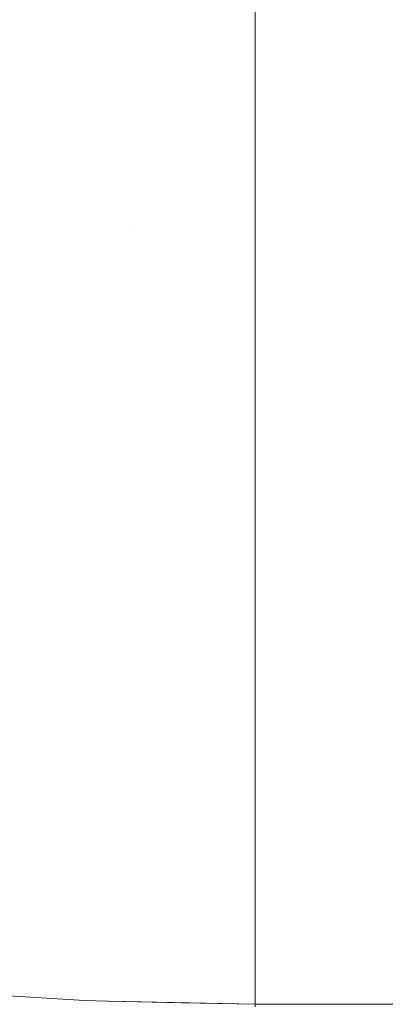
# Model space of a CAD drawing. Header units: centimetres. Extents: x -21.6 to 22.7, y 4.2 to 6.
# Tile 104 of 256: x -6.5511 to -6.5382, y 4.5002 to 4.535. Entities that reach past the tile are written whole.
import ezdxf

# ---------------------------------------------------------------- set-up
doc = ezdxf.new("R2010")
doc.units = ezdxf.units.CM
doc.header["$LTSCALE"] = 2.54
doc.layers.add('Lucido design-1', color=7, linetype='Continuous')

# ---------------------------------------------------------------- blocks, each defined once
blk = doc.blocks.new('Gruppo-3-1')
at = {"color": 7, "linetype": 'Continuous', "lineweight": 9}
blk.add_3dface([(-21.503423, 5.900212, -2276.22217), (-21.503423, 4.300212, -2276.22217), (22.630348, 4.300212, -2276.22217), (22.630348, 5.900212, -2276.22217)], dxfattribs=at)
for points, invisible_edges in [([(-6.547107, 4.535278, -2276.646189), (-6.542823, 4.535933, -2276.645566), (-6.542823, 4.532653, -2276.648442), (-6.547158, 4.533336, -2276.647895)], 13), ([(7.669748, 4.532653, -2276.648442), (-6.542823, 4.532653, -2276.648442), (-6.542823, 4.535933, -2276.645566), (7.669748, 4.535933, -2276.645566)], 5), ([(-6.547158, 4.533336, -2276.647895), (-6.551487, 4.533581, -2276.647895), (-6.551386, 4.53552, -2276.646189), (-6.547107, 4.535278, -2276.646189)], 15), ([(-6.547207, 4.531438, -2276.649653), (-6.551586, 4.531685, -2276.649653), (-6.551487, 4.533581, -2276.647895), (-6.547158, 4.533336, -2276.647895)], 15), ([(-6.547207, 4.531438, -2276.649653), (-6.547158, 4.533336, -2276.647895), (-6.542823, 4.532653, -2276.648442)], 11), ([(-6.542823, 4.532653, -2276.648442), (-6.542823, 4.531371, -2276.649669), (-6.547207, 4.531438, -2276.649653)], 10), ([(7.669748, 4.532653, -2276.648442), (7.669748, 4.529501, -2276.651459), (-6.542823, 4.529501, -2276.651459), (-6.542823, 4.531371, -2276.649669)], 10), ([(-6.542823, 4.531371, -2276.649669), (-6.542823, 4.532653, -2276.648442), (7.669748, 4.532653, -2276.648442)], 10), ([(-6.547255, 4.529585, -2276.651459), (-6.551682, 4.529834, -2276.651459), (-6.551586, 4.531685, -2276.649653), (-6.547207, 4.531438, -2276.649653)], 15), ([(-6.547255, 4.529585, -2276.651459), (-6.547207, 4.531438, -2276.649653), (-6.542823, 4.531371, -2276.649669)], 11), ([(-6.542823, 4.531371, -2276.649669), (-6.542823, 4.529501, -2276.651459), (-6.547255, 4.529585, -2276.651459)], 10), ([(-6.551775, 4.528031, -2276.653313), (-6.551682, 4.529834, -2276.651459), (-6.547255, 4.529585, -2276.651459), (-6.547302, 4.527779, -2276.653313)], 15), ([(-6.547302, 4.527779, -2276.653313), (-6.547255, 4.529585, -2276.651459), (-6.542823, 4.529501, -2276.651459)], 11), ([(-6.542823, 4.529501, -2276.651459), (-6.542823, 4.526484, -2276.654611), (-6.547302, 4.527779, -2276.653313)], 10), ([(-6.542823, 4.526484, -2276.654611), (-6.542823, 4.529501, -2276.651459), (7.669748, 4.529501, -2276.651459), (7.669748, 4.527711, -2276.653329)], 10), ([(-6.547302, 4.527779, -2276.653313), (-6.547348, 4.526022, -2276.655213), (-6.551867, 4.526277, -2276.655213), (-6.551775, 4.528031, -2276.653313)], 15), ([(-6.542823, 4.526484, -2276.654611), (-6.547348, 4.526022, -2276.655213), (-6.547302, 4.527779, -2276.653313)], 11), ([(7.669748, 4.527711, -2276.653329), (7.669748, 4.526484, -2276.654611), (-6.542823, 4.526484, -2276.654611)], 10), ([(-6.551955, 4.524574, -2276.657156), (-6.551867, 4.526277, -2276.655213), (-6.547348, 4.526022, -2276.655213), (-6.547392, 4.524317, -2276.657156)], 15), ([(-6.547392, 4.524317, -2276.657156), (-6.547348, 4.526022, -2276.655213), (-6.542823, 4.526484, -2276.654611), (-6.542823, 4.523608, -2276.657891)], 11), ([(7.669748, 4.523608, -2276.657891), (-6.542823, 4.523608, -2276.657891), (-6.542823, 4.526484, -2276.654611), (7.669748, 4.526484, -2276.654611)], 5), ([(-6.547392, 4.524317, -2276.657156), (-6.547435, 4.522663, -2276.65914), (-6.552041, 4.522923, -2276.65914), (-6.551955, 4.524574, -2276.657156)], 15), ([(-6.542823, 4.523608, -2276.657891), (-6.547435, 4.522663, -2276.65914), (-6.547392, 4.524317, -2276.657156)], 11), ([(-6.547435, 4.522663, -2276.65914), (-6.542823, 4.523608, -2276.657891), (-6.542823, 4.520877, -2276.661294)], 9), ([(7.669748, 4.520877, -2276.661294), (-6.542823, 4.520877, -2276.661294), (-6.542823, 4.523608, -2276.657891), (7.669748, 4.523608, -2276.657891)], 5), ([(-6.552124, 4.521326, -2276.661164), (-6.552041, 4.522923, -2276.65914), (-6.547435, 4.522663, -2276.65914), (-6.547477, 4.521064, -2276.661164)], 15), ([(-6.542823, 4.520877, -2276.661294), (-6.547477, 4.521064, -2276.661164), (-6.547435, 4.522663, -2276.65914)], 11), ([(-6.547477, 4.521064, -2276.661164), (-6.547517, 4.51952, -2276.663225), (-6.552204, 4.519784, -2276.663225), (-6.552124, 4.521326, -2276.661164)], 15), ([(-6.547517, 4.51952, -2276.663225), (-6.547477, 4.521064, -2276.661164), (-6.542823, 4.520877, -2276.661294)], 11), ([(-6.542823, 4.520877, -2276.661294), (-6.542823, 4.518297, -2276.664812), (-6.547517, 4.51952, -2276.663225)], 10), ([(7.669748, 4.518297, -2276.664812), (-6.542823, 4.518297, -2276.664812), (-6.542823, 4.520877, -2276.661294), (7.669748, 4.520877, -2276.661294)], 5), ([(-6.552282, 4.518299, -2276.665321), (-6.552204, 4.519784, -2276.663225), (-6.547517, 4.51952, -2276.663225), (-6.547556, 4.518032, -2276.665321)], 15), ([(-6.547556, 4.518032, -2276.665321), (-6.547517, 4.51952, -2276.663225), (-6.542823, 4.518297, -2276.664812)], 11), ([(-6.547556, 4.518032, -2276.665321), (-6.547593, 4.516602, -2276.667449), (-6.552356, 4.516871, -2276.667449), (-6.552282, 4.518299, -2276.665321)], 15), ([(-6.542823, 4.518297, -2276.664812), (-6.542823, 4.515873, -2276.66844), (-6.547593, 4.516602, -2276.667449), (-6.547556, 4.518032, -2276.665321)], 14), ([(7.669748, 4.515873, -2276.66844), (-6.542823, 4.515873, -2276.66844), (-6.542823, 4.518297, -2276.664812), (7.669748, 4.518297, -2276.664812)], 5), ([(-6.552427, 4.515501, -2276.669608), (-6.552356, 4.516871, -2276.667449), (-6.547593, 4.516602, -2276.667449), (-6.547628, 4.515231, -2276.669608)], 15), ([(-6.547628, 4.515231, -2276.669608), (-6.547593, 4.516602, -2276.667449), (-6.542823, 4.515873, -2276.66844)], 11), ([(-6.542823, 4.515873, -2276.66844), (-6.542823, 4.513609, -2276.67217), (-6.547662, 4.513919, -2276.671794), (-6.547628, 4.515231, -2276.669608)], 14), ([(7.669748, 4.513609, -2276.67217), (-6.542823, 4.513609, -2276.67217), (-6.542823, 4.515873, -2276.66844), (7.669748, 4.515873, -2276.66844)], 5), ([(-6.547628, 4.515231, -2276.669608), (-6.547662, 4.513919, -2276.671794), (-6.552495, 4.514191, -2276.671794), (-6.552427, 4.515501, -2276.669608)], 15), ([(-6.55256, 4.512941, -2276.674006), (-6.552495, 4.514191, -2276.671794), (-6.547662, 4.513919, -2276.671794), (-6.547695, 4.512667, -2276.674006)], 15), ([(-6.547695, 4.512667, -2276.674006), (-6.547662, 4.513919, -2276.671794), (-6.542823, 4.513609, -2276.67217)], 11), ([(-6.547695, 4.512667, -2276.674006), (-6.542823, 4.513609, -2276.67217), (-6.542823, 4.511511, -2276.675995)], 9), ([(7.669748, 4.511511, -2276.675995), (-6.542823, 4.511511, -2276.675995), (-6.542823, 4.513609, -2276.67217), (7.669748, 4.513609, -2276.67217)], 5), ([(-6.547695, 4.512667, -2276.674006), (-6.547726, 4.511476, -2276.676241), (-6.552622, 4.511752, -2276.676241), (-6.55256, 4.512941, -2276.674006)], 15), ([(-6.542823, 4.511511, -2276.675995), (-6.547726, 4.511476, -2276.676241), (-6.547695, 4.512667, -2276.674006)], 11), ([(-6.552681, 4.510624, -2276.678496), (-6.552622, 4.511752, -2276.676241), (-6.547726, 4.511476, -2276.676241), (-6.547755, 4.510346, -2276.678496)], 15), ([(-6.542823, 4.511511, -2276.675995), (-6.542823, 4.509581, -2276.679908), (-6.547755, 4.510346, -2276.678496)], 10), ([(-6.547755, 4.510346, -2276.678496), (-6.547726, 4.511476, -2276.676241), (-6.542823, 4.511511, -2276.675995)], 11), ([(7.669748, 4.509581, -2276.679908), (-6.542823, 4.509581, -2276.679908), (-6.542823, 4.511511, -2276.675995), (7.669748, 4.511511, -2276.675995)], 5), ([(-6.547755, 4.510346, -2276.678496), (-6.547783, 4.509278, -2276.680769), (-6.552736, 4.509557, -2276.680769), (-6.552681, 4.510624, -2276.678496)], 15), ([(-6.542823, 4.509581, -2276.679908), (-6.547783, 4.509278, -2276.680769), (-6.547755, 4.510346, -2276.678496)], 11), ([(-6.547809, 4.508272, -2276.683058), (-6.547783, 4.509278, -2276.680769), (-6.542823, 4.509581, -2276.679908), (-6.542823, 4.507824, -2276.683902)], 11), ([(7.669748, 4.507824, -2276.683902), (-6.542823, 4.507824, -2276.683902), (-6.542823, 4.509581, -2276.679908), (7.669748, 4.509581, -2276.679908)], 5), ([(-6.552788, 4.508553, -2276.683058), (-6.552736, 4.509557, -2276.680769), (-6.547783, 4.509278, -2276.680769), (-6.547809, 4.508272, -2276.683058)], 15), ([(-6.547809, 4.508272, -2276.683058), (-6.547834, 4.507327, -2276.68536), (-6.552837, 4.50761, -2276.68536), (-6.552788, 4.508553, -2276.683058)], 15), ([(-6.542823, 4.507824, -2276.683902), (-6.547834, 4.507327, -2276.68536), (-6.547809, 4.508272, -2276.683058)], 11), ([(-6.552883, 4.506729, -2276.687674), (-6.552837, 4.50761, -2276.68536), (-6.547834, 4.507327, -2276.68536), (-6.547857, 4.506445, -2276.687674)], 15), ([(-6.547834, 4.507327, -2276.68536), (-6.542823, 4.507824, -2276.683902), (-6.542823, 4.506243, -2276.687968)], 9), ([(7.669748, 4.506243, -2276.687968), (-6.542823, 4.506243, -2276.687968), (-6.542823, 4.507824, -2276.683902), (7.669748, 4.507824, -2276.683902)], 5), ([(-6.542823, 4.506243, -2276.687968), (-6.547857, 4.506445, -2276.687674), (-6.547834, 4.507327, -2276.68536)], 11), ([(-6.547857, 4.506445, -2276.687674), (-6.547878, 4.505625, -2276.689995), (-6.552926, 4.505909, -2276.689995), (-6.552883, 4.506729, -2276.687674)], 15), ([(-6.542823, 4.506243, -2276.687968), (-6.547878, 4.505625, -2276.689995), (-6.547857, 4.506445, -2276.687674)], 11), ([(-6.547878, 4.505625, -2276.689995), (-6.542823, 4.506243, -2276.687968), (-6.542823, 4.50484, -2276.692099)], 9), ([(7.669748, 4.50484, -2276.692099), (-6.542823, 4.50484, -2276.692099), (-6.542823, 4.506243, -2276.687968), (7.669748, 4.506243, -2276.687968)], 5), ([(-6.552965, 4.505152, -2276.692323), (-6.552926, 4.505909, -2276.689995), (-6.547878, 4.505625, -2276.689995), (-6.547898, 4.504866, -2276.692323)], 15), ([(-6.542823, 4.50484, -2276.692099), (-6.547898, 4.504866, -2276.692323), (-6.547878, 4.505625, -2276.689995)], 11), ([(-6.547898, 4.504866, -2276.692323), (-6.547916, 4.504168, -2276.694654), (-6.553001, 4.504455, -2276.694654), (-6.552965, 4.505152, -2276.692323)], 15), ([(-6.542823, 4.50484, -2276.692099), (-6.542823, 4.504094, -2276.69466), (-6.547916, 4.504168, -2276.694654), (-6.547898, 4.504866, -2276.692323)], 14), ([(7.669748, 4.50484, -2276.692099), (7.669748, 4.503619, -2276.696288), (-6.542823, 4.503619, -2276.696288), (-6.542823, 4.504094, -2276.69466)], 10), ([(-6.542823, 4.504094, -2276.69466), (-6.542823, 4.50484, -2276.692099), (7.669748, 4.50484, -2276.692099)], 10), ([(-6.550485, 4.503651, -2276.696987), (-6.553034, 4.503819, -2276.696987), (-6.553001, 4.504455, -2276.694654)], 11), ([(-6.553001, 4.504455, -2276.694654), (-6.547916, 4.504168, -2276.694654), (-6.550485, 4.503651, -2276.696987)], 11), ([(-6.547916, 4.504168, -2276.694654), (-6.547932, 4.503531, -2276.696987), (-6.550485, 4.503651, -2276.696987)], 11), ([(-6.542823, 4.503619, -2276.696288), (-6.547932, 4.503531, -2276.696987), (-6.547916, 4.504168, -2276.694654)], 11), ([(-6.547916, 4.504168, -2276.694654), (-6.542823, 4.504094, -2276.69466), (-6.542823, 4.503619, -2276.696288)], 9), ([(-6.550507, 4.503074, -2276.699319), (-6.553064, 4.503243, -2276.699319), (-6.553034, 4.503819, -2276.696987), (-6.550485, 4.503651, -2276.696987)], 15), ([(-6.550485, 4.503651, -2276.696987), (-6.547932, 4.503531, -2276.696987), (-6.547947, 4.502954, -2276.699319), (-6.550507, 4.503074, -2276.699319)], 15), ([(-6.545385, 4.502882, -2276.699319), (-6.547947, 4.502954, -2276.699319), (-6.547932, 4.503531, -2276.696987), (-6.545378, 4.503459, -2276.696987)], 15), ([(-6.545378, 4.503459, -2276.696987), (-6.547932, 4.503531, -2276.696987), (-6.542823, 4.503619, -2276.696288)], 11), ([(-6.545378, 4.503459, -2276.696987), (-6.542823, 4.503448, -2276.69699), (-6.542823, 4.502582, -2276.700526), (-6.545385, 4.502882, -2276.699319)], 13), ([(-6.542823, 4.503619, -2276.696288), (-6.542823, 4.503448, -2276.69699), (-6.545378, 4.503459, -2276.696987)], 10), ([(-6.542823, 4.503448, -2276.69699), (-6.542823, 4.503619, -2276.696288), (7.669748, 4.503619, -2276.696288), (7.669748, 4.503162, -2276.698159)], 10), ([(-6.542823, 4.502582, -2276.700526), (-6.542823, 4.503448, -2276.69699), (7.669748, 4.503162, -2276.698159), (7.669748, 4.502877, -2276.699324)], 10), ([(-6.550527, 4.502557, -2276.701649), (-6.553091, 4.502726, -2276.701649), (-6.553064, 4.503243, -2276.699319), (-6.550507, 4.503074, -2276.699319)], 15), ([(-6.550507, 4.503074, -2276.699319), (-6.547947, 4.502954, -2276.699319), (-6.547961, 4.502437, -2276.701649), (-6.550527, 4.502557, -2276.701649)], 15), ([(-6.550545, 4.502099, -2276.703974), (-6.553115, 4.502268, -2276.703974), (-6.553091, 4.502726, -2276.701649), (-6.550527, 4.502557, -2276.701649)], 15), ([(-6.545392, 4.502364, -2276.701649), (-6.547961, 4.502437, -2276.701649), (-6.547947, 4.502954, -2276.699319), (-6.545385, 4.502882, -2276.699319)], 15), ([(-6.545385, 4.502882, -2276.699319), (-6.542823, 4.502582, -2276.700526), (-6.545392, 4.502364, -2276.701649)], 11), ([(7.669748, 4.502877, -2276.699324), (7.669748, 4.502582, -2276.700526), (-6.542823, 4.502582, -2276.700526)], 10), ([(-6.550561, 4.501699, -2276.706291), (-6.553136, 4.501868, -2276.706291), (-6.553115, 4.502268, -2276.703974), (-6.550545, 4.502099, -2276.703974)], 15), ([(-6.550527, 4.502557, -2276.701649), (-6.547961, 4.502437, -2276.701649), (-6.547973, 4.501978, -2276.703974), (-6.550545, 4.502099, -2276.703974)], 15), ([(-6.545398, 4.501906, -2276.703974), (-6.547973, 4.501978, -2276.703974), (-6.547961, 4.502437, -2276.701649), (-6.545392, 4.502364, -2276.701649)], 15), ([(-6.545392, 4.502364, -2276.701649), (-6.542823, 4.502582, -2276.700526), (-6.542823, 4.501731, -2276.704805), (-6.545398, 4.501906, -2276.703974)], 13), ([(-6.542823, 4.501731, -2276.704805), (-6.542823, 4.502582, -2276.700526), (7.669748, 4.502582, -2276.700526), (7.669748, 4.502127, -2276.702817)], 10), ([(-6.550545, 4.502099, -2276.703974), (-6.547973, 4.501978, -2276.703974), (-6.547983, 4.501578, -2276.706291), (-6.550561, 4.501699, -2276.706291)], 15), ([(-6.545403, 4.501505, -2276.706291), (-6.547983, 4.501578, -2276.706291), (-6.547973, 4.501978, -2276.703974), (-6.545398, 4.501906, -2276.703974)], 15), ([(7.669748, 4.502127, -2276.702817), (7.669748, 4.501731, -2276.704805), (-6.542823, 4.501731, -2276.704805)], 10), ([(-6.550574, 4.501356, -2276.7086), (-6.553154, 4.501525, -2276.7086), (-6.553136, 4.501868, -2276.706291), (-6.550561, 4.501699, -2276.706291)], 15), ([(-6.550561, 4.501699, -2276.706291), (-6.547983, 4.501578, -2276.706291), (-6.547992, 4.501234, -2276.7086), (-6.550574, 4.501356, -2276.7086)], 15), ([(-6.545408, 4.501161, -2276.7086), (-6.547992, 4.501234, -2276.7086), (-6.547983, 4.501578, -2276.706291), (-6.545403, 4.501505, -2276.706291)], 15), ([(-6.545403, 4.501505, -2276.706291), (-6.542823, 4.501731, -2276.704805), (-6.542823, 4.501068, -2276.709117), (-6.545408, 4.501161, -2276.7086)], 13), ([(-6.545398, 4.501906, -2276.703974), (-6.542823, 4.501731, -2276.704805), (-6.545403, 4.501505, -2276.706291)], 11), ([(-6.542823, 4.501068, -2276.709117), (-6.542823, 4.501731, -2276.704805), (7.669748, 4.501731, -2276.704805), (7.669748, 4.501502, -2276.706295)], 10), ([(-6.550595, 4.500836, -2276.713185), (-6.553181, 4.501006, -2276.713185), (-6.553169, 4.501238, -2276.710899), (-6.550585, 4.501068, -2276.710899)], 15), ([(-6.550585, 4.501068, -2276.710899), (-6.553169, 4.501238, -2276.710899), (-6.553154, 4.501525, -2276.7086), (-6.550574, 4.501356, -2276.7086)], 15), ([(-6.550574, 4.501356, -2276.7086), (-6.547992, 4.501234, -2276.7086), (-6.547999, 4.500947, -2276.710899), (-6.550585, 4.501068, -2276.710899)], 15), ([(-6.545411, 4.500874, -2276.710899), (-6.547999, 4.500947, -2276.710899), (-6.547992, 4.501234, -2276.7086), (-6.545408, 4.501161, -2276.7086)], 15), ([(-6.542823, 4.501068, -2276.709117), (7.669748, 4.501502, -2276.706295), (7.669748, 4.501324, -2276.707451)], 9), ([(7.669748, 4.501324, -2276.707451), (7.669748, 4.501068, -2276.709117), (-6.542823, 4.501068, -2276.709117)], 10), ([(-6.550601, 4.500657, -2276.715456), (-6.55319, 4.500827, -2276.715456), (-6.553181, 4.501006, -2276.713185), (-6.550595, 4.500836, -2276.713185)], 15), ([(-6.550585, 4.501068, -2276.710899), (-6.547999, 4.500947, -2276.710899), (-6.548005, 4.500714, -2276.713185), (-6.550595, 4.500836, -2276.713185)], 15), ([(-6.545414, 4.500641, -2276.713185), (-6.548005, 4.500714, -2276.713185), (-6.547999, 4.500947, -2276.710899), (-6.545411, 4.500874, -2276.710899)], 15), ([(-6.542823, 4.500593, -2276.713454), (-6.545414, 4.500641, -2276.713185), (-6.545411, 4.500874, -2276.710899)], 11), ([(-6.545408, 4.501161, -2276.7086), (-6.542823, 4.501068, -2276.709117), (-6.545411, 4.500874, -2276.710899)], 11), ([(-6.545411, 4.500874, -2276.710899), (-6.542823, 4.501068, -2276.709117), (-6.542823, 4.500593, -2276.713454)], 9), ([(-6.542823, 4.500593, -2276.713454), (-6.542823, 4.501068, -2276.709117), (7.669748, 4.501068, -2276.709117), (7.669748, 4.500872, -2276.710901)], 10), ([(-6.542823, 4.500593, -2276.713454), (7.669748, 4.500872, -2276.710901), (7.669748, 4.500747, -2276.712046)], 9), ([(-6.553202, 4.50059, -2276.923745), (-6.554563, 4.500711, -2276.92217), (-6.548847, 4.500343, -2276.92217)], 9), ([(-6.5532, 4.500624, -2276.72217), (-6.548847, 4.500343, -2276.72217), (-6.548847, 4.500343, -2276.92217), (-6.554563, 4.500711, -2276.92217)], 10), ([(-6.553208, 4.500487, -2276.926967), (-6.553204, 4.500552, -2276.925344), (-6.548017, 4.500259, -2276.925344), (-6.548019, 4.500195, -2276.926967)], 15), ([(-6.548016, 4.500297, -2276.923745), (-6.548017, 4.500259, -2276.925344), (-6.553204, 4.500552, -2276.925344), (-6.553202, 4.50059, -2276.923745)], 15), ([(-6.548847, 4.500343, -2276.92217), (-6.548016, 4.500297, -2276.923745), (-6.553202, 4.50059, -2276.923745)], 11), ([(-6.550609, 4.500456, -2276.71995), (-6.5532, 4.500627, -2276.71995), (-6.553197, 4.500701, -2276.717712), (-6.550606, 4.500531, -2276.717712)], 15), ([(-6.548847, 4.500343, -2276.72217), (-6.5532, 4.500624, -2276.72217), (-6.5532, 4.500627, -2276.71995), (-6.550609, 4.500456, -2276.71995)], 14), ([(-6.550606, 4.500531, -2276.717712), (-6.553197, 4.500701, -2276.717712), (-6.55319, 4.500827, -2276.715456), (-6.550601, 4.500657, -2276.715456)], 15), ([(-6.550606, 4.500531, -2276.717712), (-6.548013, 4.500409, -2276.717712), (-6.548015, 4.500334, -2276.71995), (-6.550609, 4.500456, -2276.71995)], 15), ([(-6.550601, 4.500657, -2276.715456), (-6.54801, 4.500535, -2276.715456), (-6.548013, 4.500409, -2276.717712), (-6.550606, 4.500531, -2276.717712)], 15), ([(-6.550595, 4.500836, -2276.713185), (-6.548005, 4.500714, -2276.713185), (-6.54801, 4.500535, -2276.715456), (-6.550601, 4.500657, -2276.715456)], 15), ([(-6.545418, 4.500336, -2276.717712), (-6.548013, 4.500409, -2276.717712), (-6.54801, 4.500535, -2276.715456), (-6.545417, 4.500462, -2276.715456)], 15), ([(-6.545417, 4.500462, -2276.715456), (-6.54801, 4.500535, -2276.715456), (-6.548005, 4.500714, -2276.713185), (-6.545414, 4.500641, -2276.713185)], 15), ([(-6.545414, 4.500641, -2276.713185), (-6.542823, 4.500593, -2276.713454), (-6.545417, 4.500462, -2276.715456)], 11), ([(-6.545417, 4.500462, -2276.715456), (-6.542823, 4.500593, -2276.713454), (-6.542823, 4.500307, -2276.717808)], 9), ([(7.669748, 4.500747, -2276.712046), (7.669748, 4.500593, -2276.713454), (-6.542823, 4.500593, -2276.713454)], 10), ([(-6.542823, 4.500307, -2276.717808), (-6.542823, 4.500593, -2276.713454), (7.669748, 4.500593, -2276.713454), (7.669748, 4.500461, -2276.715458)], 10), ([(-6.548025, 4.49998, -2276.930287), (-6.548028, 4.499827, -2276.931982), (-6.553227, 4.500121, -2276.931982), (-6.553219, 4.500273, -2276.930287)], 15), ([(-6.553219, 4.500273, -2276.930287), (-6.553213, 4.500395, -2276.928615), (-6.548021, 4.500102, -2276.928615), (-6.548025, 4.49998, -2276.930287)], 15), ([(-6.548019, 4.500195, -2276.926967), (-6.548021, 4.500102, -2276.928615), (-6.553213, 4.500395, -2276.928615), (-6.553208, 4.500487, -2276.926967)], 15), ([(-6.548847, 4.500343, -2276.72217), (-6.550609, 4.500456, -2276.71995), (-6.548015, 4.500334, -2276.71995)], 11), ([(-6.548847, 4.500343, -2276.92217), (-6.548016, 4.500325, -2276.92217), (-6.548016, 4.500297, -2276.923745)], 10), ([(-6.548016, 4.500325, -2276.92217), (-6.548847, 4.500343, -2276.92217), (-6.548847, 4.500343, -2276.72217), (-6.548016, 4.500325, -2276.72217)], 10), ([(-6.548015, 4.500334, -2276.71995), (-6.548016, 4.500325, -2276.72217), (-6.548847, 4.500343, -2276.72217)], 9), ([(-6.548019, 4.500195, -2276.926967), (-6.548017, 4.500259, -2276.925344), (-6.542823, 4.500117, -2276.926532)], 11), ([(-6.542823, 4.500178, -2276.923744), (-6.542823, 4.500117, -2276.926532), (-6.548017, 4.500259, -2276.925344), (-6.548016, 4.500297, -2276.923745)], 14), ([(-6.545419, 4.500269, -2276.72217), (-6.548016, 4.500325, -2276.72217), (-6.548015, 4.500334, -2276.71995), (-6.545419, 4.500261, -2276.71995)], 14), ([(-6.548016, 4.500297, -2276.923745), (-6.548016, 4.500325, -2276.92217), (-6.542823, 4.500212, -2276.92217), (-6.542823, 4.500178, -2276.923744)], 9), ([(-6.542823, 4.500212, -2276.92217), (-6.548016, 4.500325, -2276.92217), (-6.548016, 4.500325, -2276.72217), (-6.545419, 4.500269, -2276.72217)], 10), ([(-6.545419, 4.500261, -2276.71995), (-6.548015, 4.500334, -2276.71995), (-6.548013, 4.500409, -2276.717712), (-6.545418, 4.500336, -2276.717712)], 15), ([(-6.545419, 4.500261, -2276.71995), (-6.545418, 4.500336, -2276.717712), (-6.542823, 4.500307, -2276.717808)], 11), ([(-6.542823, 4.500307, -2276.717808), (-6.542823, 4.50026, -2276.719951), (-6.545419, 4.500261, -2276.71995)], 10), ([(-6.545419, 4.500269, -2276.72217), (-6.542823, 4.500212, -2276.72217), (-6.542823, 4.500212, -2276.92217)], 8), ([(-6.545419, 4.500269, -2276.72217), (-6.545419, 4.500261, -2276.71995), (-6.542823, 4.50026, -2276.719951)], 11), ([(-6.542823, 4.50026, -2276.719951), (-6.542823, 4.500212, -2276.72217), (-6.545419, 4.500269, -2276.72217)], 8), ([(-6.542823, 4.500307, -2276.717808), (-6.545418, 4.500336, -2276.717712), (-6.545417, 4.500462, -2276.715456)], 11), ([(-6.542823, 4.500307, -2276.717808), (7.669748, 4.500461, -2276.715458), (7.669748, 4.500387, -2276.716587)], 9), ([(7.669748, 4.500387, -2276.716587), (7.669748, 4.500307, -2276.717808), (-6.542823, 4.500307, -2276.717808)], 10), ([(-6.542823, 4.50026, -2276.719951), (-6.542823, 4.500307, -2276.717808), (7.669748, 4.500307, -2276.717808), (7.669748, 4.50026, -2276.719951)], 10), ([(7.669748, 4.50026, -2276.719951), (7.669748, 4.500236, -2276.721063), (-6.542823, 4.500212, -2276.72217), (-6.542823, 4.50026, -2276.719951)], 10), ([(7.669748, 4.500236, -2276.721063), (7.669748, 4.500212, -2276.72217), (-6.542823, 4.500212, -2276.72217)], 8)]:
    blk.add_3dface(points, dxfattribs=dict(at, invisible_edges=invisible_edges))
blk = doc.blocks.new('Gruppo-4-1')
at = {"color": 7}
blk.add_blockref('Gruppo-3-1', (0, 0), dxfattribs=at)

msp = doc.modelspace()

# ---------------------------------------------------------------- block references
at = {"layer": 'Lucido design-1', "color": 7}
msp.add_blockref('Gruppo-4-1', (0, 0), dxfattribs=at)

doc.saveas('drawing.dxf')
